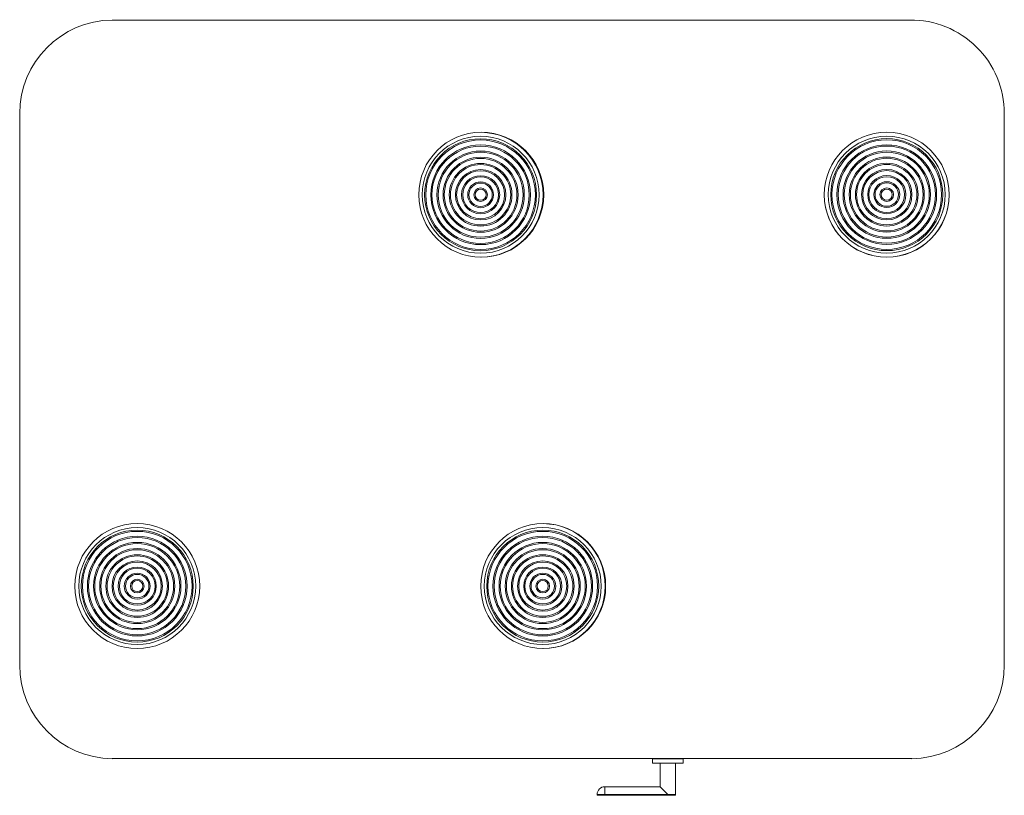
# Model space of a CAD drawing. Header units: millimetres. Extents: x -800 to 800, y -660 to 601.
import ezdxf

# ---------------------------------------------------------------- set-up
doc = ezdxf.new("R2010")
doc.units = ezdxf.units.MM

# ---------------------------------------------------------------- blocks, each defined once
blk = doc.blocks.new('A$C227D234E')
at = {"color": 0, "linetype": 'Continuous', "lineweight": 0}
for p, q in [((646.3, 700.2), (-649.8, 700.2)), ((-800, 548.2), (-800, -348.3)), ((800, -348.3), (800, 548.2)), ((-649.8, -500.2), (649.7, -500.2)), ((278.4, -500.3), (228.4, -500.3)), ((228.4, -507.8), (228.4, -500.3)), ((228.4, -507.8), (278.4, -507.8)), ((240.9, -545.8), (240.9, -507.8)), ((265.9, -507.8), (265.9, -558.3)), ((278.4, -500.3), (278.4, -507.8)), ((138.4, -558.3), (138.4, -559.8)), ((138.4, -559.8), (150.9, -559.8)), ((150.9, -545.8), (240.9, -545.8)), ((253.4, -558.3), (150.9, -558.3)), ((150.9, -558.3), (150.9, -559.8)), ((253.4, -559.8), (150.9, -559.8)), ((240.9, -545.8), (253.4, -558.3)), ((253.4, -558.3), (253.4, -559.8)), ((253.4, -559.8), (265.9, -559.8)), ((265.9, -558.3), (265.9, -559.8))]:
    blk.add_line(p, q, dxfattribs=at)
for centre, radius, start, end in [((-648, 548.2), 152, 90.6597, 180), ((648, 548.2), 152, 0, 90.6597), ((-50, 416.2), 101.5, 360, 180), ((-51, 416.2), 101.5, 360, 89.4385), ((609, 416.2), 101.5, 360, 180), ((-51, 416.2), 95, 0, 180), ((-51, 416.2), 91, 360, 180), ((-51, 416.2), 89, 0, 180), ((-51, 416.2), 81, 360, 180), ((609, 416.4), 95, 0, 180), ((609, 416.4), 91, 360, 180), ((609, 416.4), 89, 0, 180), ((609, 416.4), 81, 360, 180), ((-51, 416.2), 79, 0, 180), ((-51, 416.2), 71, 360, 180), ((-51, 416.2), 69, 0, 180), ((609, 416.4), 79, 0, 180), ((609, 416.4), 71, 360, 180), ((609, 416.4), 69, 0, 180), ((-51, 416.2), 61, 360, 180), ((-51, 416.2), 59, 0, 180), ((-51, 416.2), 51, 360, 180), ((-51, 416.2), 49, 0, 180), ((609, 416.4), 61, 360, 180), ((609, 416.4), 59, 0, 180), ((609, 416.4), 51, 360, 180), ((609, 416.4), 49, 0, 180), ((-51, 416.2), 41, 360, 180), ((-51, 416.2), 39, 0, 180), ((609, 416.4), 41, 0, 180), ((609, 416.4), 39, 0, 180), ((-51, 416.2), 31, 0, 180), ((-51, 416.2), 29, 0, 180), ((-51, 416.2), 21, 360, 180), ((-51, 416.2), 19, 0, 180), ((609, 416.4), 31, 0, 180), ((609, 416.4), 29, 0, 180), ((609, 416.4), 21, 0, 180), ((609, 416.4), 19, 0, 180), ((-50, 416.2), 101.5, 180, 360), ((-51, 416.2), 95, 180, 0), ((-51, 416.2), 91, 180, 360), ((-51, 416.2), 89, 180, 0), ((-51, 416.2), 81, 180, 360), ((-51, 416.2), 79, 180, 0), ((-51, 416.2), 71, 180, 360), ((-51, 416.2), 69, 180, 0), ((-51, 416.2), 61, 180, 360), ((-51, 416.2), 59, 180, 0), ((-51, 416.2), 51, 180, 0), ((-51, 416.2), 49, 180, 0), ((-51, 416.2), 41, 180, 0), ((-51, 416.2), 39, 180, 0), ((-51, 416.2), 31, 180, 0), ((-51, 416.2), 29, 180, 0), ((-51, 416.2), 21, 180, 0), ((-51, 416.2), 19, 180, 0), ((-51, 416.2), 11, 360, 180), ((-51, 416.2), 11, 180, 0), ((-51, 416.2), 9, 360, 180), ((-51, 416.2), 9, 180, 0), ((-51, 416.2), 101.5, 270, 360), ((609, 416.4), 101.5, 180, 359.9348), ((609, 416.2), 101.5, 180, 360), ((609, 416.4), 95, 180, 0), ((609, 416.4), 91, 180, 360), ((609, 416.4), 89, 180, 0), ((609, 416.4), 81, 180, 360), ((609, 416.4), 79, 180, 0), ((609, 416.4), 71, 180, 360), ((609, 416.4), 69, 180, 0), ((609, 416.4), 61, 180, 360), ((609, 416.4), 59, 180, 0), ((609, 416.4), 51, 180, 360), ((609, 416.4), 49, 180, 0), ((609, 416.4), 41, 180, 360), ((609, 416.4), 39, 180, 0), ((609, 416.4), 31, 180, 0), ((609, 416.4), 29, 180, 0), ((609, 416.4), 21, 180, 0), ((609, 416.4), 19, 180, 0), ((609, 416.4), 11, 360, 180), ((609, 416.4), 11, 180, 360), ((609, 416.4), 9, 0, 180), ((609, 416.4), 9, 180, 0), ((-609, -219.8), 101.5, 0, 180), ((-609, -219.8), 95, 0, 180), ((-609, -219.8), 101.5, 360, 90), ((50.7, -219.8), 101.5, 0, 180), ((50, -219.8), 95, 0, 180), ((50, -219.8), 101.5, 360, 89.5863), ((-609, -219.8), 91, 0, 180), ((-609, -219.8), 89, 0, 180), ((-609, -219.8), 81, 360, 180), ((-609, -219.8), 79, 0, 180), ((50, -219.8), 91, 360, 180), ((50, -219.8), 89, 0, 180), ((50, -219.8), 81, 360, 180), ((50, -219.8), 79, 0, 180), ((-609, -219.8), 71, 0, 180), ((-609, -219.8), 69, 0, 180), ((-609, -219.8), 61, 360, 180), ((50, -219.8), 71, 360, 180), ((50, -219.8), 69, 0, 180), ((50, -219.8), 61, 360, 180), ((-609, -219.8), 59, 0, 180), ((-609, -219.8), 51, 360, 180), ((-609, -219.8), 49, 0, 180), ((50, -219.8), 59, 0, 180), ((50, -219.8), 51, 360, 180), ((50, -219.8), 49, 0, 180), ((-609, -219.8), 41, 360, 180), ((-609, -219.8), 39, 0, 180), ((-609, -219.8), 31, 360, 180), ((-609, -219.8), 29, 0, 180), ((50, -219.8), 41, 360, 180), ((50, -219.8), 39, 0, 180), ((50, -219.8), 31, 360, 180), ((50, -219.8), 29, 0, 180), ((-609, -219.8), 21, 360, 180), ((-609, -219.8), 19, 360, 180), ((50, -219.8), 21, 360, 180), ((50, -219.8), 19, 0, 180), ((-609, -219.8), 101.5, 180, 360), ((-609, -219.8), 95, 180, 0), ((-609, -219.8), 91, 180, 360), ((-609, -219.8), 89, 180, 0), ((-609, -219.8), 81, 180, 360), ((-609, -219.8), 79, 180, 0), ((-609, -219.8), 71, 180, 360), ((-609, -219.8), 69, 180, 0), ((-609, -219.8), 61, 180, 360), ((-609, -219.8), 59, 180, 0), ((-609, -219.8), 51, 180, 0), ((-609, -219.8), 49, 180, 0), ((-609, -219.8), 41, 180, 360), ((-609, -219.8), 39, 180, 0), ((-609, -219.8), 31, 180, 360), ((-609, -219.8), 29, 180, 0), ((-609, -219.8), 21, 180, 0), ((-609, -219.8), 19, 180, 0), ((-609, -219.8), 11, 360, 180), ((-609, -219.8), 11, 180, 360), ((-609, -219.8), 9, 0, 180), ((-609, -219.8), 9, 180, 0), ((-609, -219.8), 101.5, 270.0023, 360), ((50.7, -219.8), 101.5, 180, 360), ((50, -219.8), 95, 180, 0), ((50, -219.8), 91, 180, 360), ((50, -219.8), 89, 180, 0), ((50, -219.8), 81, 180, 360), ((50, -219.8), 79, 180, 0), ((50, -219.8), 71, 180, 0), ((50, -219.8), 69, 180, 0), ((50, -219.8), 61, 180, 360), ((50, -219.8), 59, 180, 0), ((50, -219.8), 51, 180, 360), ((50, -219.8), 49, 180, 0), ((50, -219.8), 41, 180, 360), ((50, -219.8), 39, 180, 0), ((50, -219.8), 31, 180, 360), ((50, -219.8), 29, 180, 0), ((50, -219.8), 21, 180, 360), ((50, -219.8), 19, 180, 0), ((50, -219.8), 11, 360, 180), ((50, -219.8), 11, 180, 360), ((50, -219.8), 9, 0, 180), ((50, -219.8), 9, 180, 0), ((50, -219.8), 101.5, 270, 0), ((-648, -348.3), 152, 180, 269.3403), ((648, -348.3), 152, 270.6597, 360), ((150.9, -558.3), 12.5, 90, 180)]:
    blk.add_arc(centre, radius, start, end, dxfattribs=at)
for points, knots in [([(150.9, -558.3), (149.5, -558.3), (146.6, -558.3), (142.7, -558.3), (139.9, -558.3), (138.6, -558.3), (138.4, -558.3), (138.4, -558.3)], [0, 0, 0, 0, 0.1111111, 0.2222222, 0.3333333, 0.4444444, 0.4999996, 0.4999996, 0.4999996, 0.4999996]), ([(150.9, -545.8), (150.9, -545.8), (150.9, -546), (150.9, -547.3), (150.9, -550.1), (150.9, -553.9), (150.9, -556.8), (150.9, -558.3)], [0.5000004, 0.5000004, 0.5000004, 0.5000004, 0.5555556, 0.6666667, 0.7777778, 0.8888889, 1, 1, 1, 1])]:
    blk.add_open_spline(points, degree=3, knots=knots, dxfattribs=at)
blk.add_open_spline([(265.9, -558.3), (265.9, -558.3), (265.7, -558.3), (264.8, -558.3), (263.3, -558.3), (261.3, -558.3), (258.9, -558.3), (256.2, -558.3), (254.3, -558.3), (253.4, -558.3)], degree=3, dxfattribs=at)

msp = doc.modelspace()

# ---------------------------------------------------------------- block references
msp.add_blockref('A$C227D234E', (0, -100))

doc.saveas('drawing.dxf')
